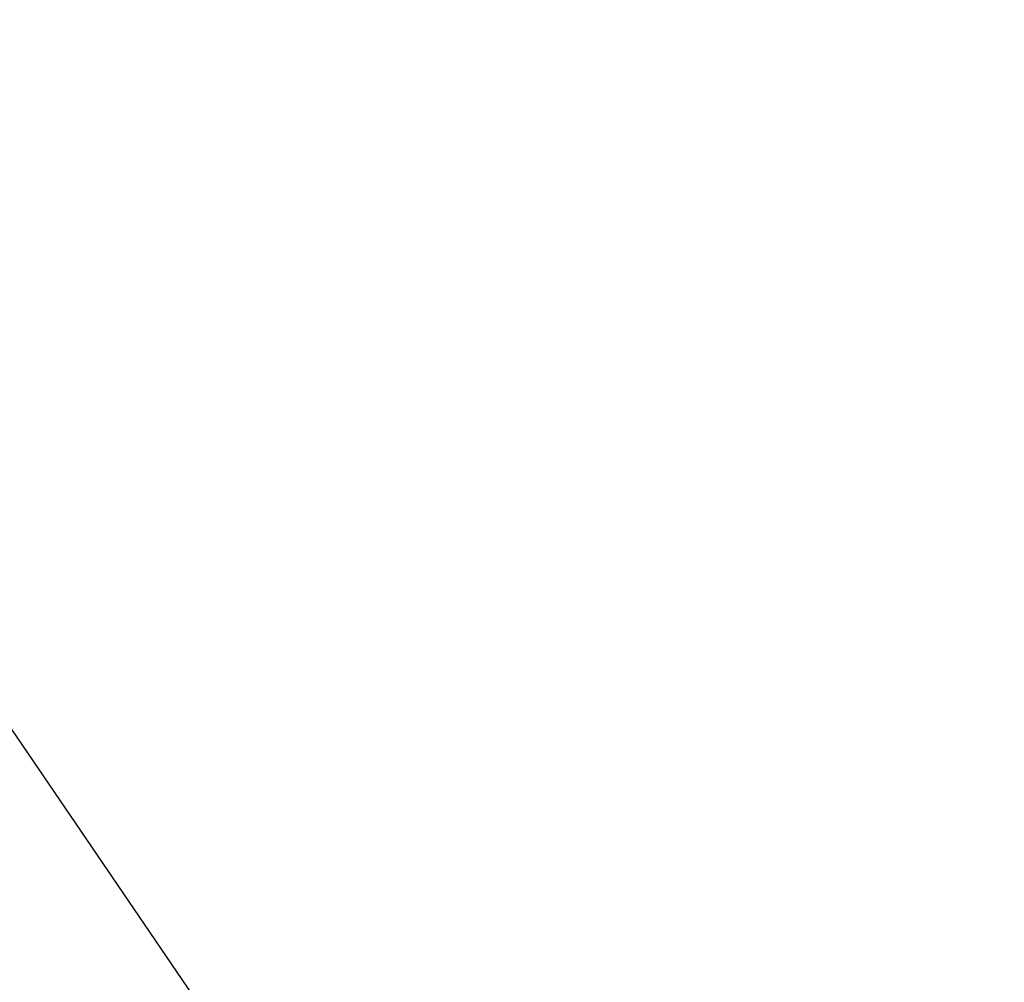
# Model space of a CAD drawing. Header units: millimetres. Extents: x 26 to 326, y -150 to 150.
# Tile 170 of 256: x 169.825 to 170.003, y -5.226 to -5.052. Entities that reach past the tile are written whole.
import ezdxf

# ---------------------------------------------------------------- set-up
doc = ezdxf.new("R2010")
doc.units = ezdxf.units.MM
doc.header["$LTSCALE"] = 25.4
doc.layers.get('0').update_dxf_attribs({"true_color": 0xff5454})

# ---------------------------------------------------------------- blocks, each defined once
blk = doc.blocks.new('Z_o_enie AMALFI_8381_8380 pm 1.STL')
at = {"color": 18, "true_color": 0x000000}
mesh = blk.add_polyface(dxfattribs=at)
corners = [(170.4919, -5.10456, 363.80341), (169.94231, -4.89772, 362.4964), (170.21219, -5.29396, 362.49124), (170.23672, -4.72993, 363.80829)]
mesh.append_faces([[corners[k] for k in face] for face in [(0, 1, 2), (1, 0, 3)]], dxfattribs={"vtx0": -1, "color": 18})
mesh = blk.add_polyface(dxfattribs=at)
corners = [(169.9966, -5.43388, 361.01175), (169.57045, -5.09109, 359.41733), (169.85898, -5.5147, 359.4118), (169.71535, -5.02096, 361.01712)]
mesh.append_faces([[corners[k] for k in face] for face in [(0, 1, 2), (1, 0, 3)]], dxfattribs={"vtx0": -1, "color": 18})
mesh = blk.add_polyface(dxfattribs=at)
corners = [(169.55096, -5.05464, 350.62244), (170.35941, -6.0876, 350.60907), (169.80774, -5.52923, 357.61688)]
mesh.append_faces([[corners[k] for k in face] for face in [(0, 1, 2)]], dxfattribs={"color": 18})
mesh = blk.add_polyface(dxfattribs=at)
corners = [(169.85898, -5.5147, 359.4118), (169.5294, -5.10501, 358.5087), (169.82001, -5.53167, 358.50317), (169.57045, -5.09109, 359.41733)]
mesh.append_faces([[corners[k] for k in face] for face in [(0, 1, 2), (1, 0, 3)]], dxfattribs={"vtx0": -1, "color": 18})

msp = doc.modelspace()

# ---------------------------------------------------------------- block references
at = {"color": 0}
msp.add_blockref('Z_o_enie AMALFI_8381_8380 pm 1.STL', (0, 0), dxfattribs=at)

doc.saveas('drawing.dxf')
